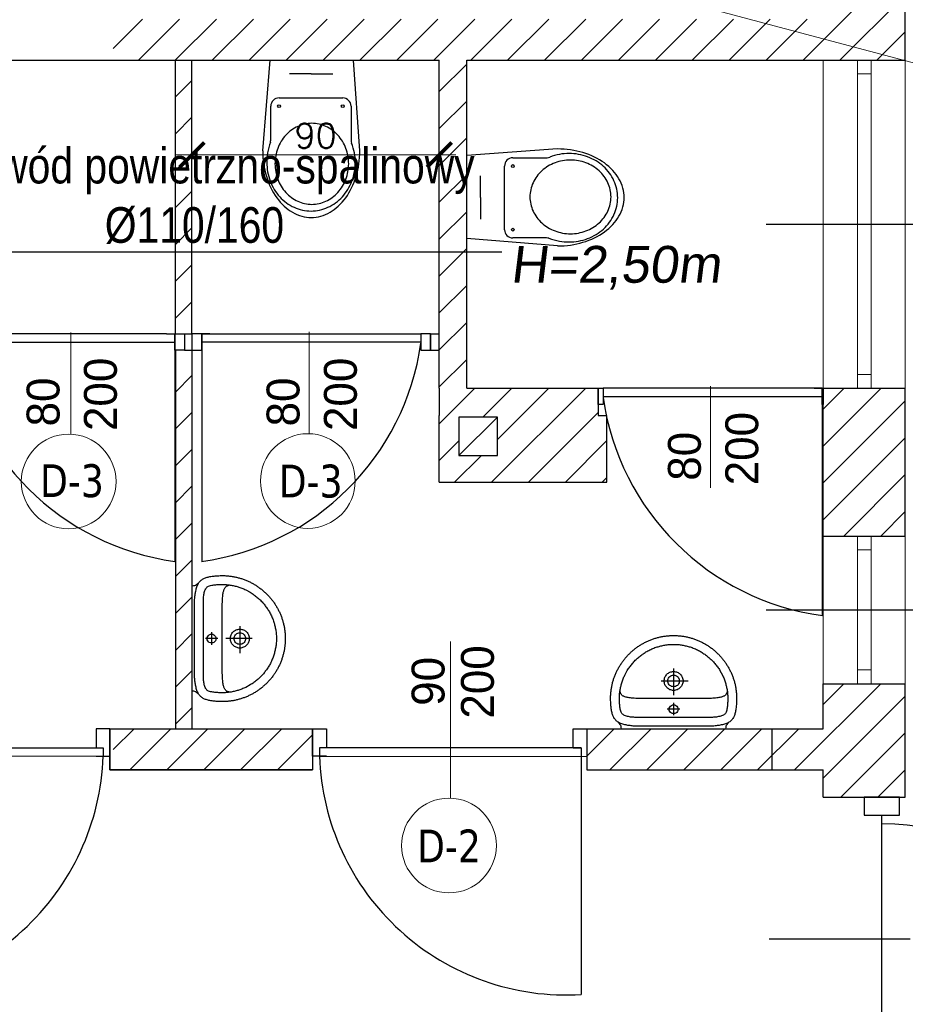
# Model space of a CAD drawing. Header units: millimetres. Extents: x -486876 to 553054, y -140324 to 834178.
# Tile 76 of 155: x -75463 to -72233, y 77606 to 81199. Entities that reach past the tile are written whole.
import ezdxf
from ezdxf.enums import TextEntityAlignment as Align
from ezdxf.lldxf.tags import DXFTag

# ---------------------------------------------------------------- set-up
doc = ezdxf.new("R2010")
doc.units = ezdxf.units.MM
doc.header["$PDSIZE"] = -5
doc.linetypes.add('DASH2', pattern=[0.75, 0.5, -0.25])
for name, color, linetype, lineweight in [('_XREF', 252, 'DASH2', 13), ('IS_GAZ_WYMIAR', 7, 'Continuous', 20), ('XREF$0$okna', 8, 'Continuous', 20), ('XREF$0$ściana nośna', 8, 'Continuous', 30)]:
    doc.layers.add(name, color=color, linetype=linetype, lineweight=lineweight)
for name, color, linetype in [('IS_Text_Armatury_Wodociag', 7, 'Continuous'), ('XREF$0$A-ARM', 8, 'Continuous'), ('XREF$0$ArchiCAD', 8, 'Continuous'), ('XREF$0$DRZWI', 8, 'Continuous'), ('XREF$0$MEBLE_ŁAZIENKOWE_I_KUCHENNE', 8, 'Continuous'), ('XREF$0$OPIS', 8, 'Continuous'), ('XREF$0$OPISY', 8, 'Continuous'), ('XREF$0$WYMIARY', 9, 'Continuous'), ('XREF$0$WYPEŁNIENIA', 8, 'Continuous'), ('XREF$0$ŚCIANY', 8, 'Continuous')]:
    doc.layers.add(name, color=color, linetype=linetype)
doc.styles.get("Standard").update_dxf_attribs({"font": 'arial.ttf'})
doc.styles.add('XREF$0$APLUS', font='arial.ttf', dxfattribs={"width": 0.6})
doc.styles.add('XREF$0$GENERATED_STYLE_1', font='txt')
doc.styles.add('XREF$0$ROMANS', font='romans.shx')
doc.styles.add('XREF$0$Standard', font='arial.ttf')
doc.styles.add('XREF$0$Verdana 0.8', font='verdana.ttf', dxfattribs={"width": 0.8})
tags = doc.linetypes.add('SOLID', pattern=[10, 10, 0]).pattern_tags.tags
tags[6:7] = [DXFTag(74, 4), DXFTag(75, 0), DXFTag(340, '0'), DXFTag(46, 0.0), DXFTag(50, 0.0), DXFTag(44, 0.0), DXFTag(45, 0.0)]
tags[4:5] = [DXFTag(74, 4), DXFTag(75, 0), DXFTag(340, '0'), DXFTag(46, 0.0), DXFTag(50, 0.0), DXFTag(44, 0.0), DXFTag(45, 0.0)]
doc.dimstyles.new('XREF$0$PORT1_50', dxfattribs={"dimscale": 50, "dimtxt": 0.18, "dimasz": 0.18, "dimexe": 0.12, "dimexo": 0.05, "dimgap": 0.05, "dimtad": 1, "dimdec": 0, "dimrnd": 0.5, "dimdsep": 46, "dimtxsty": 'XREF$0$ROMANS', "dimblk1": 'XREF$0$_ARCHTICK', "dimblk2": 'XREF$0$_ARCHTICK', "dimsah": 1, "dimcen": 0, "dimdle": 0.12, "dimclrt": 7, "dimadec": 0, "dimazin": 0, "dimtfac": 1, "dimtdec": 0, "dimtmove": 2, "dimatfit": 3, "dimldrblk": 'XREF$0$_ARCHTICK', "dimfxl": 0.5, "dimfxlon": 1, "dimtolj": 1, "dimtzin": 0, "dimarcsym": 0})
pattern_1 = [(45, (-52999.899, 13162.694), (-6.7351921, 6.7351921), [])]

# ---------------------------------------------------------------- blocks, each defined once
blk = doc.blocks.new('XREF$0$_ARCHTICK')
at = {"color": 0, "linetype": 'ByBlock', "const_width": 0.15}
blk.add_lwpolyline([(-0.5, -0.5), (0.5, 0.5)], dxfattribs=at)
blk = doc.blocks.new('*D596')
at = {"layer": 'Defpoints', "color": 0}
for p in [(3626.56, 11011.25), (3626.56, 10978.3), (3536.35, 10946.83)]:
    blk.add_point(p, dxfattribs=at)
at = {"layer": 'XREF$0$ściana nośna', "color": 0, "lineweight": -2}
for p, q in [((3536.35, 10986.25), (3536.35, 11017.25)), ((3626.56, 10986.25), (3626.56, 11017.25)), ((3530.35, 11011.25), (3632.56, 11011.25))]:
    blk.add_line(p, q, dxfattribs=at)
at = {"layer": 'XREF$0$ściana nośna', "color": 0, "lineweight": -2, "xscale": 9, "yscale": 9, "zscale": 9, "rotation": 180}
blk.add_blockref('XREF$0$_ARCHTICK', (3536.35, 11011.25), dxfattribs=at)
at = {"layer": 'XREF$0$ściana nośna', "color": 0, "lineweight": -2, "xscale": 9, "yscale": 9, "zscale": 9}
blk.add_blockref('XREF$0$_ARCHTICK', (3626.56, 11011.25), dxfattribs=at)
at = {"layer": 'XREF$0$ściana nośna', "color": 7, "insert": (3581.45, 11018.25), "char_height": 9, "attachment_point": 5, "style": 'XREF$0$ROMANS'}
blk.add_mtext('\\A1;90', dxfattribs=at)
blk = doc.blocks.new('XREF$0$ubi012_r')
for p, q in [((-2.32, 33.16), (0, 0)), ((33.07, 33.16), (30.34, 0)), ((0.86, 16.83), (0.86, 29.35)), ((30.16, 29.17), (30.16, 16.83)), ((27.13, 13.79), (3.9, 13.79)), ((15.37, 5.06), (7.45, 5.06)), ((15.37, 5.06), (23.29, 5.06)), ((30.34, 0), (0, 0))]:
    blk.add_line(p, q)
for centre in [(3.9, 16.83), (27.13, 16.83)]:
    blk.add_circle(centre, 0.506)
for centre, radius, start, end in [((16.19, 42.02), 15.54, 105.9445, 133.2542), ((15.64, 39.74), 15.37, 102.4946, 126.4967), ((15.37, 44.42), 13.01, 74.6148, 105.3852), ((15.46, 40.39), 14.7, 77.6333, 102.3667), ((15.28, 39.74), 15.37, 53.5033, 77.5054), ((14.56, 42.02), 15.54, 46.7458, 74.0555), ((20.78, 37.1), 22.27, 133.1777, 154.6258), ((16.63, 38.41), 17.03, 126.5259, 148.9267), ((15.32, 39.85), 12.81, 102.4946, 126.4967), ((15.17, 40.39), 12.25, 77.6333, 102.3667), ((15.02, 39.85), 12.81, 53.5033, 77.5054), ((14.28, 38.41), 17.03, 31.0733, 53.4741), ((9.97, 37.1), 22.27, 25.3742, 46.8223), ((18.1, 37.5), 18.76, 148.867, 169.8645), ((16.15, 38.74), 14.19, 126.5259, 148.9267), ((14.19, 38.74), 14.19, 31.0733, 53.4741), ((12.82, 37.5), 18.76, 10.1355, 31.133), ((27.53, 33.76), 29.8, 154.3733, 172.0149), ((17.37, 37.98), 15.63, 148.867, 169.8645), ((12.97, 37.98), 15.63, 10.1355, 31.133), ((3.22, 33.76), 29.8, 7.9851, 25.6267), ((18.81, 37.34), 19.49, 169.767, 190.233), ((17.96, 37.85), 16.24, 169.767, 190.233), ((12.37, 37.85), 16.24, 0, 10.233), ((12.1, 37.34), 19.49, 0, 10.233), ((30.81, 33.16), 33.13, 171.7845, 180.1077), ((12.37, 37.85), 16.24, 349.767, 0), ((12.1, 37.34), 19.49, 349.767, 0), ((-0.06, 33.16), 33.13, 0, 8.2155), ((15.63, 36.6), 16.22, 189.6364, 202.7205), ((17.37, 37.72), 15.63, 190.1355, 211.133), ((12.97, 37.72), 15.63, 328.867, 349.8645), ((-13.89, 43.27), 46.14, 343.1585, 348.2524), ((-1.67, 29.35), 2.53, 0, 22.7205), ((16.15, 36.96), 14.19, 211.0733, 233.4741), ((14.19, 36.96), 14.19, 306.5259, 328.9267), ((32.69, 29.17), 2.53, 163.1585, 180), ((15.32, 35.85), 12.81, 233.5033, 257.5054), ((15.02, 35.85), 12.81, 282.4946, 306.4967), ((15.17, 35.31), 12.25, 257.6333, 282.3667), ((3.9, 16.83), 3.03, 180, 270), ((27.13, 16.83), 3.03, 270, 0)]:
    blk.add_arc(centre, radius, start, end)
blk = doc.blocks.new('XREF$0$KKP-KOLO2-B02X0201')
at = {"layer": 'XREF$0$A-ARM'}
for points in [[(-21.09, 0), (-21.12, -0.55), (-21.2, -1), (-21.34, -1.39), (-21.54, -1.76), (-21.81, -2.13), (-22.13, -2.54)], [(21.09, 0), (0, 0), (-21.09, 0)], [(22.13, -2.54), (21.81, -2.13), (21.54, -1.76), (21.34, -1.39), (21.2, -1), (21.12, -0.55), (21.09, 0)], [(25.29, -12.17), (25.29, -12.54), (25.28, -12.9), (25.27, -13.27), (25.25, -13.64), (25.22, -14), (25.19, -14.37), (25.16, -14.73), (25.12, -15.09), (25.08, -15.45), (25.03, -15.81), (24.97, -16.16), (24.91, -16.52), (24.85, -16.87), (24.78, -17.22), (24.71, -17.57), (24.63, -17.92), (24.55, -18.26), (24.46, -18.61), (24.37, -18.95), (24.27, -19.29), (24.17, -19.63), (24.06, -19.96), (23.95, -20.3), (23.83, -20.63), (23.71, -20.96), (23.59, -21.29), (23.46, -21.61), (23.33, -21.94), (23.19, -22.26), (23.05, -22.58), (22.9, -22.89), (22.75, -23.21), (22.6, -23.52), (22.44, -23.83), (22.27, -24.14), (22.11, -24.44), (21.94, -24.74), (21.76, -25.04), (21.58, -25.34), (21.4, -25.63), (21.21, -25.92), (21.02, -26.21), (20.83, -26.5), (20.63, -26.78), (20.43, -27.06), (20.22, -27.34), (20.01, -27.62), (19.8, -27.89), (19.58, -28.16), (19.36, -28.42), (19.14, -28.68), (18.91, -28.94), (18.68, -29.2), (18.45, -29.45), (18.21, -29.7), (17.97, -29.95), (17.73, -30.2), (17.48, -30.44), (17.23, -30.67), (16.98, -30.91), (16.72, -31.14), (16.46, -31.36), (16.2, -31.59), (15.93, -31.81), (15.66, -32.02), (15.39, -32.24), (15.12, -32.45), (14.84, -32.65), (14.56, -32.85), (14.28, -33.05), (13.99, -33.25), (13.7, -33.44), (13.41, -33.62), (13.12, -33.81), (12.82, -33.98), (12.52, -34.16), (12.22, -34.33), (11.91, -34.5), (11.61, -34.66), (11.3, -34.82), (10.98, -34.97), (10.67, -35.12), (10.35, -35.27), (10.03, -35.41), (9.71, -35.55), (9.39, -35.68), (9.06, -35.81), (8.74, -35.94), (8.41, -36.06), (8.07, -36.17), (7.74, -36.28), (7.4, -36.39), (7.06, -36.49), (6.72, -36.59), (6.38, -36.68), (6.04, -36.77), (5.69, -36.85), (5.35, -36.93), (5, -37), (4.65, -37.07), (4.29, -37.14), (3.94, -37.2), (3.58, -37.25), (3.23, -37.3), (2.87, -37.34), (2.51, -37.38), (2.14, -37.42), (1.78, -37.45), (1.42, -37.47), (1.05, -37.49), (0.68, -37.5), (0.31, -37.51), (-0.06, -37.51), (-0.06, -37.51), (-0.43, -37.51), (-0.8, -37.5), (-1.16, -37.49), (-1.53, -37.47), (-1.89, -37.45), (-2.26, -37.42), (-2.62, -37.38), (-2.98, -37.34), (-3.34, -37.3), (-3.7, -37.25), (-4.05, -37.2), (-4.41, -37.14), (-4.76, -37.07), (-5.11, -37), (-5.46, -36.93), (-5.81, -36.85), (-6.15, -36.77), (-6.5, -36.68), (-6.84, -36.59), (-7.18, -36.49), (-7.52, -36.39), (-7.85, -36.28), (-8.19, -36.17), (-8.52, -36.06), (-8.85, -35.94), (-9.18, -35.81), (-9.5, -35.68), (-9.83, -35.55), (-10.15, -35.41), (-10.47, -35.27), (-10.78, -35.12), (-11.1, -34.97), (-11.41, -34.82), (-11.72, -34.66), (-12.03, -34.5), (-12.33, -34.33), (-12.63, -34.16), (-12.93, -33.98), (-13.23, -33.81), (-13.52, -33.62), (-13.81, -33.44), (-14.1, -33.25), (-14.39, -33.05), (-14.67, -32.85), (-14.95, -32.65), (-15.23, -32.45), (-15.51, -32.24), (-15.78, -32.02), (-16.05, -31.81), (-16.31, -31.59), (-16.58, -31.36), (-16.84, -31.14), (-17.09, -30.91), (-17.35, -30.67), (-17.6, -30.44), (-17.84, -30.2), (-18.09, -29.95), (-18.33, -29.7), (-18.56, -29.45), (-18.8, -29.2), (-19.03, -28.94), (-19.25, -28.68), (-19.48, -28.42), (-19.7, -28.16), (-19.91, -27.89), (-20.13, -27.62), (-20.34, -27.34), (-20.54, -27.06), (-20.74, -26.78), (-20.94, -26.5), (-21.14, -26.21), (-21.33, -25.92), (-21.51, -25.63), (-21.7, -25.34), (-21.88, -25.04), (-22.05, -24.74), (-22.22, -24.44), (-22.39, -24.14), (-22.55, -23.83), (-22.71, -23.52), (-22.86, -23.21), (-23.01, -22.89), (-23.16, -22.58), (-23.3, -22.26), (-23.44, -21.94), (-23.57, -21.61), (-23.7, -21.29), (-23.83, -20.96), (-23.95, -20.63), (-24.06, -20.3), (-24.17, -19.96), (-24.28, -19.63), (-24.38, -19.29), (-24.48, -18.95), (-24.57, -18.61), (-24.66, -18.26), (-24.74, -17.92), (-24.82, -17.57), (-24.9, -17.22), (-24.96, -16.87), (-25.03, -16.52), (-25.09, -16.16), (-25.14, -15.81), (-25.19, -15.45), (-25.23, -15.09), (-25.27, -14.73), (-25.31, -14.37), (-25.34, -14), (-25.36, -13.64), (-25.38, -13.27), (-25.39, -12.9), (-25.4, -12.54), (-25.4, -12.17), (-25.4, -12.17), (-25.4, -11.8), (-25.38, -11.35), (-25.36, -10.84), (-25.33, -10.31), (-25.3, -9.77), (-25.27, -9.28), (-25.23, -8.85), (-25.19, -8.52), (-25.13, -8.07), (-25.06, -7.64), (-24.99, -7.22), (-24.91, -6.82), (-24.82, -6.44), (-24.73, -6.07), (-24.62, -5.72), (-24.51, -5.38), (-24.38, -5.06), (-24.24, -4.76), (-24.09, -4.47), (-23.93, -4.19), (-23.75, -3.93), (-23.55, -3.68), (-23.34, -3.44), (-23.11, -3.22), (-22.87, -3.01), (-22.6, -2.81), (-22.31, -2.63), (-22, -2.45), (-21.67, -2.29), (-21.32, -2.14), (-20.94, -1.99), (-20.54, -1.86), (-20.11, -1.74), (-19.66, -1.63), (-19.17, -1.53), (-19.17, -1.53), (-18.8, -1.45), (-18.41, -1.38), (-18.01, -1.32), (-17.59, -1.25), (-17.17, -1.2), (-16.73, -1.15), (-16.28, -1.1), (-15.82, -1.06), (-15.35, -1.04), (-14.87, -1.02), (-14.38, -1.01), (-0.06, -1.01), (14.27, -1.01), (14.76, -1.02), (15.23, -1.04), (15.7, -1.06), (16.16, -1.1), (16.61, -1.15), (17.05, -1.2), (17.48, -1.25), (17.9, -1.32), (18.3, -1.38), (18.69, -1.45), (19.06, -1.53), (19.54, -1.63), (20, -1.74), (20.43, -1.86), (20.83, -1.99), (21.21, -2.14), (21.56, -2.29), (21.89, -2.45), (22.2, -2.63), (22.48, -2.81), (22.75, -3.01), (23, -3.22), (23.23, -3.44), (23.44, -3.68), (23.63, -3.93), (23.81, -4.19), (23.98, -4.47), (24.13, -4.76), (24.27, -5.06), (24.39, -5.38), (24.51, -5.72), (24.61, -6.07), (24.71, -6.44), (24.79, -6.82), (24.88, -7.22), (24.95, -7.64), (25.02, -8.07), (25.08, -8.52), (25.12, -8.85), (25.15, -9.28), (25.19, -9.77), (25.22, -10.31), (25.24, -10.84), (25.27, -11.35), (25.28, -11.8), (25.29, -12.17)], [(-0.05, -33.94), (-0.61, -33.93), (-1.16, -33.92), (-1.72, -33.89), (-2.28, -33.85), (-2.7, -33.79), (-3.12, -33.73), (-3.53, -33.66), (-3.94, -33.59), (-4.34, -33.51), (-4.74, -33.42), (-5.14, -33.33), (-5.53, -33.23), (-5.93, -33.13), (-6.33, -33.02), (-6.73, -32.9), (-7.13, -32.77), (-7.53, -32.64), (-7.96, -32.47), (-8.38, -32.29), (-8.79, -32.11), (-9.2, -31.92), (-9.61, -31.73), (-10.02, -31.53), (-10.42, -31.33), (-10.8, -31.11), (-11.16, -30.89), (-11.52, -30.66), (-11.87, -30.43), (-12.22, -30.2), (-12.56, -29.97), (-12.89, -29.72), (-13.22, -29.48), (-13.55, -29.23), (-13.87, -28.97), (-14.19, -28.7), (-14.51, -28.43), (-14.82, -28.15), (-15.14, -27.86), (-15.45, -27.56), (-15.76, -27.24), (-16.06, -26.91), (-16.35, -26.58), (-16.63, -26.25), (-16.91, -25.92), (-17.17, -25.58), (-17.44, -25.24), (-17.7, -24.9), (-17.95, -24.55), (-18.2, -24.19), (-18.45, -23.82), (-18.69, -23.45), (-19.7, -21.59), (-19.87, -21.21), (-20.04, -20.83), (-20.19, -20.44), (-20.34, -20.06), (-20.49, -19.67), (-20.62, -19.28), (-20.75, -18.9), (-20.88, -18.51), (-20.99, -18.12), (-21.1, -17.73), (-21.2, -17.34), (-21.3, -16.94), (-21.38, -16.55), (-21.46, -16.15), (-21.54, -15.75), (-21.6, -15.36), (-21.66, -14.95), (-21.71, -14.55), (-21.75, -14.15), (-21.78, -13.74), (-21.81, -13.33), (-21.83, -12.92), (-21.84, -12.51), (-21.84, -12.09), (-21.84, -11.68), (-21.82, -11.26), (-21.81, -10.84), (-21.78, -10.42), (-21.76, -10), (-21.73, -9.57), (-21.69, -9.16), (-21.64, -8.74), (-21.58, -8.32), (-21.51, -7.91), (-21.43, -7.49), (-21.32, -7.09), (-21.2, -6.68), (-21.06, -6.4), (-20.88, -6.14), (-20.65, -5.9), (-20.38, -5.69), (-20.07, -5.5), (-19.73, -5.34), (-19.37, -5.2), (-18.99, -5.07), (-18.59, -4.96), (-18.17, -4.87), (-17.75, -4.8), (-17.33, -4.73), (-16.9, -4.68), (-16.49, -4.64), (-16.08, -4.61), (-15.69, -4.59), (-15.32, -4.58), (-14.98, -4.57), (-14.66, -4.56), (-14.38, -4.56), (-0.05, -4.56), (14.27, -4.56), (14.55, -4.56), (14.87, -4.57), (15.21, -4.58), (15.58, -4.59), (15.97, -4.61), (16.38, -4.64), (16.8, -4.68), (17.22, -4.73), (17.64, -4.8), (18.07, -4.87), (18.48, -4.96), (18.88, -5.07), (19.26, -5.2), (19.63, -5.34), (19.96, -5.5), (20.27, -5.69), (20.54, -5.9), (20.77, -6.14), (20.96, -6.4), (21.09, -6.68), (21.22, -7.09), (21.32, -7.49), (21.41, -7.91), (21.48, -8.32), (21.54, -8.74), (21.58, -9.16), (21.62, -9.57), (21.65, -10), (21.68, -10.42), (21.7, -10.84), (21.72, -11.26), (21.73, -11.68), (21.74, -12.09), (21.73, -12.51), (21.72, -12.92), (21.7, -13.33), (21.68, -13.74), (21.64, -14.15), (21.6, -14.55), (21.55, -14.95), (21.49, -15.36), (21.43, -15.75), (21.36, -16.15), (21.28, -16.55), (21.19, -16.94), (21.1, -17.34), (20.99, -17.73), (20.89, -18.12), (20.77, -18.51), (20.65, -18.9), (20.52, -19.28), (20.38, -19.67), (20.24, -20.06), (20.09, -20.44), (19.93, -20.83), (19.76, -21.21), (19.59, -21.59), (19.59, -21.59), (18.58, -23.45), (18.34, -23.82), (18.09, -24.19), (17.84, -24.55), (17.59, -24.9), (17.33, -25.24), (17.07, -25.58), (16.8, -25.92), (16.52, -26.25), (16.24, -26.58), (15.95, -26.91), (15.65, -27.24), (15.35, -27.56), (15.03, -27.86), (14.72, -28.15), (14.4, -28.43), (14.08, -28.7), (13.76, -28.97), (13.44, -29.23), (13.11, -29.48), (12.78, -29.72), (12.45, -29.97), (12.11, -30.2), (11.76, -30.43), (11.41, -30.66), (11.06, -30.89), (10.69, -31.11), (10.32, -31.33), (9.91, -31.53), (9.5, -31.73), (9.09, -31.92), (8.68, -32.11), (8.27, -32.29), (7.85, -32.47), (7.43, -32.64), (7.43, -32.64), (7.02, -32.77), (6.62, -32.9), (6.22, -33.02), (5.82, -33.13), (5.43, -33.23), (5.03, -33.33), (4.63, -33.42), (4.23, -33.51), (3.83, -33.59), (3.42, -33.66), (3.01, -33.73), (2.6, -33.79), (2.17, -33.85), (1.61, -33.89), (1.06, -33.92), (0.5, -33.93), (-0.05, -33.94)], [(-0.04, -6.08), (0.43, -6.14), (0.85, -6.32), (1.21, -6.6), (1.49, -6.96), (1.67, -7.38), (1.73, -7.86), (1.67, -8.33), (1.49, -8.75), (1.21, -9.11), (0.85, -9.39), (0.43, -9.57), (-0.04, -9.63), (-0.51, -9.57), (-0.94, -9.39), (-1.3, -9.11), (-1.58, -8.75), (-1.75, -8.33), (-1.82, -7.86), (-1.75, -7.38), (-1.58, -6.96), (-1.3, -6.6), (-0.94, -6.32), (-0.51, -6.14), (-0.04, -6.08)], [(-0.05, -10.45), (-0.05, -5.48)], [(-2.61, -7.95), (2.52, -7.95)], [(-21.62, -15.21), (-21.58, -14.99), (-21.53, -14.78), (-21.48, -14.58), (-21.41, -14.39), (-21.33, -14.21), (-21.24, -14.04), (-21.14, -13.87), (-21.02, -13.72), (-20.88, -13.57), (-20.72, -13.43), (-20.55, -13.3), (-20.35, -13.18), (-20.14, -13.06), (-19.9, -12.95), (-19.63, -12.85), (-19.34, -12.76), (-19.02, -12.67), (-18.67, -12.6), (-18.29, -12.53), (-17.88, -12.46), (-17.43, -12.4), (-16.96, -12.35), (-16.44, -12.31), (-15.89, -12.27), (-15.3, -12.24), (-14.67, -12.21), (-14, -12.19), (-13.28, -12.18), (-12.52, -12.17), (-11.72, -12.17)], [(-11.72, -12.17), (-0.06, -12.17), (11.6, -12.17)], [(-0.06, -15.43), (0.33, -15.45), (0.71, -15.51), (1.07, -15.6), (1.42, -15.73), (1.75, -15.89), (2.06, -16.08), (2.36, -16.3), (2.63, -16.55), (2.87, -16.82), (3.09, -17.11), (3.28, -17.43), (3.44, -17.76), (3.57, -18.11), (3.66, -18.47), (3.72, -18.85), (3.74, -19.24), (3.72, -19.62), (3.66, -20), (3.57, -20.36), (3.44, -20.71), (3.28, -21.05), (3.09, -21.36), (2.87, -21.65), (2.63, -21.92), (2.36, -22.17), (2.06, -22.39), (1.75, -22.58), (1.42, -22.74), (1.07, -22.87), (0.71, -22.96), (0.33, -23.02), (-0.06, -23.04), (-0.45, -23.02), (-0.82, -22.96), (-1.19, -22.87), (-1.54, -22.74), (-1.87, -22.58), (-2.18, -22.39), (-2.48, -22.17), (-2.75, -21.92), (-2.99, -21.65), (-3.21, -21.36), (-3.4, -21.05), (-3.56, -20.71), (-3.69, -20.36), (-3.78, -20), (-3.84, -19.62), (-3.86, -19.24), (-3.84, -18.85), (-3.78, -18.47), (-3.69, -18.11), (-3.56, -17.76), (-3.4, -17.43), (-3.21, -17.11), (-2.99, -16.82), (-2.75, -16.55), (-2.48, -16.3), (-2.18, -16.08), (-1.87, -15.89), (-1.54, -15.73), (-1.19, -15.6), (-0.82, -15.51), (-0.45, -15.45), (-0.06, -15.43)], [(-0.06, -24.21), (-0.06, -13.57)], [(11.6, -12.17), (12.41, -12.17), (13.17, -12.18), (13.88, -12.19), (14.55, -12.21), (15.18, -12.24), (15.78, -12.27), (16.33, -12.31), (16.84, -12.35), (17.32, -12.4), (17.77, -12.46), (18.18, -12.53), (18.56, -12.6), (18.9, -12.67), (19.22, -12.76), (19.52, -12.85), (19.78, -12.95), (20.02, -13.06), (20.24, -13.18), (20.44, -13.3), (20.61, -13.43), (20.76, -13.57), (20.9, -13.72), (21.02, -13.87), (21.13, -14.04), (21.22, -14.21), (21.3, -14.39), (21.36, -14.58), (21.42, -14.78), (21.47, -14.99), (21.51, -15.21)], [(4.89, -19.26), (-5.94, -19.26)], [(-0.06, -16.9), (0.36, -16.94), (0.75, -17.05), (1.12, -17.22), (1.44, -17.45), (1.72, -17.73), (1.95, -18.06), (2.13, -18.42), (2.23, -18.82), (2.27, -19.24), (2.23, -19.65), (2.13, -20.05), (1.95, -20.41), (1.72, -20.74), (1.44, -21.02), (1.12, -21.25), (0.75, -21.42), (0.36, -21.53), (-0.06, -21.57), (-0.48, -21.53), (-0.87, -21.42), (-1.23, -21.25), (-1.56, -21.02), (-1.84, -20.74), (-2.07, -20.41), (-2.24, -20.05), (-2.35, -19.65), (-2.39, -19.24), (-2.35, -18.82), (-2.24, -18.42), (-2.07, -18.06), (-1.84, -17.73), (-1.56, -17.45), (-1.23, -17.22), (-0.87, -17.05), (-0.48, -16.94), (-0.06, -16.9)]]:
    blk.add_lwpolyline(points, dxfattribs=at)
blk = doc.blocks.new('XREF')
at = {"layer": 'XREF$0$WYPEŁNIENIA'}
h = blk.add_hatch(dxfattribs=at)
h.set_pattern_fill('ANSI31', color=256, scale=3)
h.set_pattern_definition(pattern_1)
h.paths.add_polyline_path([(3536.35, 10935.51), (3530.35, 10935.51), (3530.35, 10801.78), (3536.35, 10801.78)])
h.paths.add_polyline_path([(3536.35, 11045.83), (3530.35, 11045.83), (3530.35, 10945.96), (3533.62, 10945.96), (3536.35, 10945.96)], flags=17)
h.paths.add_polyline_path([(3796.56, 11096.65), (3766.56, 11096.65), (3766.56, 11060.83), (3507.62, 11060.83), (3507.62, 11045.83), (3526.56, 11045.83), (3626.56, 11045.83), (3626.56, 10935.51), (3636.56, 10935.51), (3636.56, 11045.83), (3766.56, 11045.83), (3796.56, 11045.83)])
edge = h.paths.add_edge_path()
edge.add_arc((3779.04, 10935.86), 93.67, 192.1343, 192.8888, ccw=False)
edge.add_line((3687.46, 10916.17), (3684.53, 10916.17))
edge.add_line((3684.53, 10916.17), (3684.53, 10926.14))
edge.add_line((3684.53, 10926.14), (3636.56, 10926.14))
edge.add_line((3636.56, 10926.14), (3636.56, 10935.51))
edge.add_line((3636.56, 10935.51), (3626.56, 10935.51))
edge.add_line((3626.56, 10935.51), (3626.56, 10926.14))
edge.add_line((3626.56, 10926.14), (3626.56, 10916.14))
edge.add_line((3626.56, 10916.14), (3626.56, 10891.78))
edge.add_line((3626.56, 10891.78), (3687.73, 10891.78))
edge.add_line((3687.73, 10891.78), (3687.73, 10914.97))
h.paths.add_polyline_path([(3647.75, 10901.56), (3633.75, 10901.56), (3633.75, 10915.56), (3647.75, 10915.56)], flags=16)
h.paths.add_polyline_path([(3796.56, 10926.14), (3766.56, 10926.14), (3766.56, 10872.13), (3796.56, 10872.13)])
h.paths.add_polyline_path([(3796.56, 10818.23), (3766.56, 10818.23), (3766.56, 10801.78), (3747.83, 10801.78), (3747.83, 10786.78), (3766.56, 10786.78), (3766.56, 10776.78), (3796.56, 10776.78)])
h.paths.add_polyline_path([(3747.83, 10801.78), (3680.36, 10801.78), (3680.36, 10786.78), (3747.83, 10786.78)])
h.paths.add_polyline_path([(3406.41, 10801.78), (3376.56, 10801.78), (3376.56, 10889.68), (3446.15, 10889.68), (3446.56, 10916.14), (3446.56, 10926.14), (3446.56, 10935.51), (3441.16, 10935.51), (3441.16, 10923.53), (3427.16, 10923.53), (3427.16, 10935.51), (3409.73, 10935.51), (3409.73, 10923.53), (3395.73, 10923.53), (3395.73, 10935.51), (3378.3, 10935.51), (3378.3, 10923.53), (3364.3, 10923.53), (3364.3, 10935.51), (3337.08, 10935.51), (3337.08, 10926.14), (3301.56, 10926.14), (3301.56, 10920.14), (3301.56, 10916.14), (3337.08, 10916.14), (3337.08, 10889.68), (3361.56, 10889.68), (3361.56, 10801.78), (3189.06, 10801.78), (3176.56, 10801.78), (3176.56, 10766.78), (3201.56, 10766.78), (3201.56, 10786.78), (3406.41, 10786.78)])
h.paths.add_polyline_path([(3214.49, 10923.14), (3214.49, 10926.14), (3201.56, 10926.14), (3201.56, 10935.51), (3176.56, 10935.51), (3176.56, 10901.78), (3201.56, 10901.78), (3201.56, 10916.14), (3214.49, 10916.14)], flags=17)
h.paths.add_polyline_path([(3176.56, 10801.78), (3006.73, 10801.78), (3006.73, 10789.78), (3176.56, 10789.78)])
h.paths.add_polyline_path([(2906.73, 10801.78), (2815.34, 10801.78), (2815.34, 10789.78), (2894.64, 10789.78), (2904.95, 10789.78)])
h.paths.add_polyline_path([(2896.56, 10935.51), (2871.56, 10935.51), (2871.56, 10801.78), (2896.56, 10801.78)])
h.paths.add_polyline_path([(2892.75, 10828.64), (2910.53, 10828.64), (2910.53, 10842.14), (2892.75, 10842.14)])
h = blk.add_hatch(dxfattribs=at)
h.set_pattern_fill('ANSI31', color=256, scale=3)
h.set_pattern_definition(pattern_1)
h.paths.add_polyline_path([(3556.78, 10801.78), (3507.62, 10801.78), (3507.62, 10786.78), (3556.78, 10786.78)])
h.paths.add_polyline_path([(3580.36, 10801.78), (3556.78, 10801.78), (3556.78, 10786.78), (3580.36, 10786.78)])
h.paths.add_polyline_path([(3900.02, 10651.78), (3796.56, 10651.78), (3796.56, 10666.78), (3766.56, 10666.78), (3766.56, 10651.78), (3724.56, 10651.78), (3724.56, 10611.78), (3766.56, 10611.78), (3766.56, 10496.78), (3709.56, 10496.78), (3709.56, 10471.78), (3766.56, 10471.78), (3766.56, 10606.94), (3796.56, 10606.94), (3796.56, 10466.78), (3796.56, 10476.78), (3796.56, 10476.78), (3796.56, 10611.78), (3900.02, 10611.78)])
h.paths.add_polyline_path([(3599.56, 10496.78), (3514.68, 10496.78), (3514.68, 10471.78), (3551.56, 10471.78), (3551.56, 10024.04), (3539.56, 10024.04), (3539.56, 9984.04), (3566.56, 9984.04), (3566.56, 10471.78), (3599.56, 10471.78)])
h.paths.add_polyline_path([(4136.56, 9911.78), (4126.56, 9911.78), (4126.56, 9971.94), (4126.56, 10361.95), (4096.56, 10361.95), (4096.56, 10346.78), (4096.56, 10131.78), (3896.56, 10131.78), (3896.56, 10170.11), (3796.56, 10170.11), (3796.56, 10176.78), (3766.56, 10176.78), (3766.56, 10058.38), (3796.56, 10058.38), (3796.56, 10096.78), (3886.56, 10096.78), (3886.56, 10106.78), (4096.56, 10106.78), (4096.56, 9971.94), (4096.56, 9911.78), (3771.56, 9911.78), (3771.56, 9779.12), (3796.56, 9779.12), (3796.56, 9816.78), (3886.56, 9816.78), (3886.56, 9881.78), (4016.56, 9881.78), (4016.56, 9851.78), (4061.56, 9851.78), (4061.56, 9881.78), (4136.56, 9881.78)])
h.paths.add_polyline_path([(3817.24, 9855.2), (3831.24, 9855.2), (3831.24, 9841.2), (3817.24, 9841.2)], flags=16)
h.paths.add_polyline_path([(3840.64, 9855.2), (3854.64, 9855.2), (3854.64, 9841.2), (3840.64, 9841.2)], flags=16)
h.paths.add_polyline_path([(3817.24, 10127.11), (3817.24, 10141.11), (3831.24, 10141.11), (3831.24, 10127.11)], flags=16)
edge = h.paths.add_edge_path(flags=0)
edge.add_arc((3824.24, 10134.11), 7, 0, 360)
h.paths.add_polyline_path([(3840.64, 10127.11), (3840.64, 10141.11), (3854.64, 10141.11), (3854.64, 10127.11)], flags=16)
h.paths.add_polyline_path([(3817.24, 10147.81), (3817.24, 10161.81), (3831.24, 10161.81), (3831.24, 10147.81)], flags=16)
h.paths.add_polyline_path([(3840.64, 10147.81), (3840.64, 10161.81), (3854.64, 10161.81), (3854.64, 10147.81)], flags=16)
h.paths.add_polyline_path([(3802.73, 10317.13), (3796.56, 10317.13), (3796.56, 10305.13), (3803.04, 10305.13)], flags=17)
h.paths.add_polyline_path([(3802.12, 10317.13), (3800.7, 10317.13), (3802.73, 10305.13), (3802.73, 10315.74)], flags=16)
at = {"layer": 'XREF$0$DRZWI'}
for p in [(3788.03, 10676.48), (3788.03, 10767.07)]:
    blk.add_line(p, (3788.03, 10770.3), dxfattribs=at)
at = {"layer": 'XREF$0$DRZWI', "ltscale": 0.8}
blk.add_line((3798.33, 10725.01), (3746.86, 10725.01), dxfattribs=at)
at = {"layer": 'XREF$0$DRZWI'}
for points in [[(3527.09, 10945.96), (3450.09, 10945.96), (3450.09, 10942.88), (3462.59, 10942.88), (3530.09, 10942.88)], [(3527.09, 10945.96), (3530.09, 10945.96), (3530.09, 10862.88)], [(3539.88, 10945.96), (3619.88, 10945.96), (3619.88, 10942.88), (3607.38, 10942.88), (3539.88, 10942.88)], [(3542.88, 10945.96), (3539.88, 10945.96), (3539.88, 10862.88)], [(3548.9, 10945.96), (3619.88, 10945.96), (3619.88, 10942.88), (3607.38, 10942.88), (3539.88, 10942.88)], [(3766.29, 10926.14), (3686.29, 10926.14), (3686.29, 10923.06), (3698.79, 10923.06), (3766.29, 10923.06)], [(3757.27, 10926.14), (3686.29, 10926.14), (3686.29, 10923.06), (3698.79, 10923.06), (3766.29, 10923.06)], [(3763.29, 10926.14), (3766.29, 10926.14), (3766.29, 10843.06)], [(3501.41, 10801.78), (3501.41, 10794.86)], [(3501.41, 10791.78), (3506.41, 10791.78), (3506.41, 10801.78), (3501.41, 10801.78)], [(3585.36, 10791.78), (3580.36, 10791.78), (3580.36, 10801.78), (3585.36, 10801.78)], [(3585.36, 10801.78), (3585.36, 10794.86)], [(3675.36, 10794.78), (3675.36, 10801.78), (3680.36, 10801.78)], [(3408.41, 10794.78), (3503.91, 10794.78), (3503.91, 10791.78), (3503.91, 10791.78), (3406.41, 10791.69)], [(3678.36, 10794.78), (3582.86, 10794.78), (3582.86, 10791.78), (3582.86, 10791.78), (3680.36, 10791.69)], [(3675.36, 10794.78), (3678.36, 10794.78), (3678.36, 10704.78), (3678.36, 10704.78)]]:
    blk.add_lwpolyline(points, dxfattribs=at)
for points in [[(3530.09, 10945.96), (3533.62, 10945.96), (3533.62, 10939.96), (3530.09, 10939.96)], [(3539.88, 10945.96), (3536.35, 10945.96), (3536.35, 10939.96), (3539.88, 10939.96)], [(3623.41, 10945.96), (3619.88, 10945.96), (3619.88, 10939.96), (3623.41, 10939.96)], [(3684.53, 10926.14), (3686.29, 10926.14), (3686.29, 10920.14), (3684.53, 10920.14)], [(3766.29, 10926.14), (3766.56, 10926.14), (3766.56, 10920.14), (3766.29, 10920.14)]]:
    blk.add_lwpolyline(points, close=True, dxfattribs=at)
at = {"layer": 'XREF$0$DRZWI', "ltscale": 0.8}
blk.add_lwpolyline([(3794.5, 10770.3), (3794.5, 10776.78), (3781.56, 10776.78), (3781.56, 10770.3)], close=True, dxfattribs=at)
at = {"layer": 'XREF$0$DRZWI'}
for centre, radius, start, end in [((3542.83, 10955.68), 93.67, 188.0471, 262.1791), ((3527.13, 10955.68), 93.67, 277.8209, 351.9529), ((3779.04, 10935.86), 93.67, 188.0471, 262.1791), ((3413.85, 10794.72), 90.11, 266.5388, 358.128), ((3672.92, 10794.72), 90.11, 181.872, 273.4612), ((3788.03, 10676.48), 90.59, 0, 90)]:
    blk.add_arc(centre, radius, start, end, dxfattribs=at)
at = {"layer": 'XREF$0$okna'}
for p, q in [((3766.56, 10926.14), (3766.56, 11045.83)), ((3796.56, 10926.14), (3796.56, 11045.83)), ((3779.06, 10931.14), (3779.06, 11040.83)), ((3784.06, 10931.14), (3784.06, 11040.83)), ((3766.56, 10818.23), (3766.56, 10872.13)), ((3796.56, 10818.23), (3796.56, 10872.13)), ((3779.06, 10823.23), (3779.06, 10867.13)), ((3784.06, 10820.73), (3784.06, 10867.13))]:
    blk.add_line(p, q, dxfattribs=at)
for points in [[(3784.06, 11040.83), (3779.06, 11040.83), (3779.06, 11045.83), (3784.06, 11045.83)], [(3784.06, 10926.14), (3779.06, 10926.14), (3779.06, 10931.14), (3784.06, 10931.14)], [(3784.06, 10867.13), (3779.06, 10867.13), (3779.06, 10872.13), (3784.06, 10872.13)], [(3784.06, 10818.23), (3779.06, 10818.23), (3779.06, 10823.23), (3784.06, 10823.23)]]:
    blk.add_lwpolyline(points, close=True, dxfattribs=at)
for points in [[(3579.13, 10946.69), (3579.13, 10909.53)], [(3579.13, 10946.69), (3579.13, 10909.53)], [(3492.13, 10946.45), (3492.13, 10909.29)], [(3725.54, 10926.87), (3725.54, 10889.71)], [(3725.54, 10926.87), (3725.54, 10889.71)], [(3630.61, 10833.62), (3630.61, 10776.5)]]:
    blk.add_lwpolyline(points, dxfattribs=at)
for centre in [(3491.36, 10892.03), (3578.61, 10892.2), (3630.09, 10759.17)]:
    blk.add_circle(centre, 17.28, dxfattribs=at)
at = {"layer": 'XREF$0$OPIS'}
for p, q in [((3745.84, 10985.99), (3855.73, 10985.99)), ((3745.84, 10845.18), (3855.73, 10845.18))]:
    blk.add_line(p, q, dxfattribs=at)
at = {"layer": 'XREF$0$WYMIARY'}
blk.add_lwpolyline([(3506.41, 10801.78), (3580.36, 10801.78), (3580.36, 10786.78), (3506.41, 10786.78)], close=True, dxfattribs=at)
at = {"layer": 'XREF$0$ściana nośna'}
for p, q in [((3796.56, 11045.83), (3796.56, 11096.65)), ((3376.56, 11045.83), (3526.56, 11045.83)), ((3526.56, 11045.83), (3626.56, 11045.83)), ((3530.35, 10945.96), (3530.35, 11045.83)), ((3536.35, 10945.96), (3536.35, 11045.83)), ((3626.56, 10926.14), (3626.56, 11045.83)), ((3636.56, 11045.83), (3766.56, 11045.83)), ((3636.56, 10926.14), (3636.56, 11045.83)), ((3766.56, 11045.83), (3796.56, 11045.83)), ((3533.62, 10945.96), (3536.35, 10945.96)), ((3536.35, 10945.96), (3536.35, 10939.96)), ((3623.41, 10945.96), (3623.41, 10939.96)), ((3623.41, 10945.96), (3626.55, 10945.96)), ((3530.35, 10939.96), (3530.35, 10801.78)), ((3533.62, 10939.96), (3536.35, 10939.96)), ((3536.35, 10939.96), (3536.35, 10801.78)), ((3623.32, 10939.96), (3626.56, 10939.96)), ((3626.56, 10926.14), (3626.56, 10916.14)), ((3636.56, 10926.14), (3684.53, 10926.14)), ((3684.53, 10926.14), (3684.53, 10916.17)), ((3766.56, 10872.13), (3766.56, 10926.14)), ((3766.56, 10926.14), (3796.56, 10926.14)), ((3796.56, 10872.13), (3796.56, 10926.14)), ((3626.56, 10891.78), (3626.56, 10916.14)), ((3684.53, 10916.17), (3687.73, 10916.17)), ((3687.73, 10891.78), (3687.73, 10916.14)), ((3626.56, 10891.78), (3687.73, 10891.78)), ((3766.56, 10872.13), (3796.56, 10872.13)), ((3766.56, 10801.78), (3766.56, 10818.23)), ((3766.56, 10818.23), (3796.56, 10818.23)), ((3796.56, 10776.78), (3796.56, 10818.23)), ((3506.41, 10801.78), (3559.92, 10801.78)), ((3506.41, 10801.78), (3506.41, 10786.78)), ((3536.35, 10801.78), (3578.33, 10801.78)), ((3580.36, 10801.78), (3580.36, 10786.78)), ((3680.36, 10801.78), (3747.83, 10801.78)), ((3680.36, 10801.78), (3680.36, 10786.78)), ((3747.83, 10801.78), (3766.56, 10801.78)), ((3747.83, 10801.78), (3747.83, 10786.78)), ((3506.41, 10786.78), (3580.36, 10786.78)), ((3680.36, 10786.78), (3747.83, 10786.78)), ((3747.83, 10786.78), (3766.56, 10786.78)), ((3766.56, 10776.78), (3766.56, 10786.78)), ((3766.56, 10776.78), (3796.56, 10776.78))]:
    blk.add_line(p, q, dxfattribs=at)
at = {"layer": 'XREF$0$ŚCIANY'}
blk.add_line((3633.75, 10901.56), (3647.75, 10915.56), dxfattribs=at)
blk.add_lwpolyline([(3647.75, 10901.56), (3647.75, 10915.56), (3633.75, 10915.56), (3633.75, 10901.56)], close=True, dxfattribs=at)
at = {"layer": 'XREF$0$A-ARM', "xscale": 0.9071999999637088, "yscale": 0.9071999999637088, "zscale": 0.9071999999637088}
for p, rotation in [((3536.35, 10834.74), 89.99999999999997), ((3711.99, 10801.78), 180)]:
    blk.add_blockref('XREF$0$KKP-KOLO2-B02X0201', p, dxfattribs=dict(at, rotation=rotation))
at = {"layer": 'XREF$0$MEBLE_ŁAZIENKOWE_I_KUCHENNE', "ltscale": 1.2}
for p, rotation in [((3595.23, 11045.83), 180), ((3636.56, 11011.07), 270)]:
    blk.add_blockref('XREF$0$ubi012_r', p, dxfattribs=dict(at, rotation=rotation))
at = {"style": 'XREF$0$APLUS'}
blk.add_attdef('165', text='', height=12.94, rotation=90, dxfattribs=at).set_placement((5850.28, 4086.91), align=Align.TOP_CENTER)
blk.add_attdef('70', text='', height=12.94, rotation=90, dxfattribs=at).set_placement((5846.74, 4087.03), align=Align.BOTTOM_CENTER)
at = {"layer": 'XREF$0$ArchiCAD', "style": 'XREF$0$GENERATED_STYLE_1'}
for s, p in [('200', (3512.55, 10910.45)), ('200', (3600.09, 10910.45)), ('80', (3491.62, 10912.13)), ('80', (3579.16, 10912.13)), ('200', (3746.51, 10890.63)), ('80', (3725.57, 10892.31)), ('200', (3650.08, 10805.48)), ('90', (3632.07, 10810.16))]:
    blk.add_text(s, height=12, rotation=90, dxfattribs=at).set_placement(p, align=Align.BOTTOM_LEFT)
at = {"layer": 'XREF$0$DRZWI', "style": 'XREF$0$APLUS'}
for tag, height, p in [('90', 10.59, (3968.05, 17970.78)), ('90', 10.59, (4273.69, 17907.63)), ('90', 10.59, (4647.11, 17907.63)), ('90', 10.59, (4995.74, 17907.63)), ('90', 10.59, (5345.01, 17907.63)), ('90', 8.24, (3625.86, 17450.53)), ('90', 8.24, (4282.58, 17436.64)), ('90', 8.24, (4577.82, 17436.64)), ('90', 8.24, (5003.12, 17436.64)), ('90', 8.24, (5300.95, 17436.64)), ('90', 8.24, (5625.63, 17350.96)), ('110', 12.94, (3772.73, 10725.01)), ('100', 12.94, (3763.85, 10003.38)), ('90', 10.59, (3383.41, 9921.97)), ('83', 10.59, (4118.73, 4184.03))]:
    blk.add_attdef(tag, text='', height=height, dxfattribs=at).set_placement(p, align=Align.BOTTOM_CENTER)
for tag, height, p in [('200', 10.59, (3967.95, 17967.89)), ('200', 10.59, (4273.59, 17904.74)), ('200', 10.59, (4647.01, 17904.74)), ('200', 10.59, (4995.64, 17904.74)), ('200', 10.59, (5344.91, 17904.74)), ('200', 8.24, (3625.86, 17448.28)), ('200', 8.24, (4282.58, 17434.39)), ('200', 8.24, (4577.82, 17434.39)), ('200', 8.24, (5003.12, 17434.39)), ('200', 8.24, (5300.95, 17434.39)), ('200', 8.24, (5625.63, 17348.71)), ('210', 12.94, (3772.6, 10721.48)), ('200', 12.94, (3763.85, 9999.84)), ('200', 10.59, (3383.31, 9919.08)), ('178', 10.59, (4118.62, 4181.14))]:
    blk.add_attdef(tag, text='', height=height, dxfattribs=at).set_placement(p, align=Align.TOP_CENTER)
for tag, height, p in [('205', 10.59, (4204.92, 17787.31)), ('210', 10.59, (5722.65, 17787.31)), ('210', 12.94, (4044.07, 17776.19)), ('210', 12.94, (4602.86, 17776.83)), ('210', 12.94, (4951.5, 17776.83)), ('210', 12.94, (5300.98, 17776.83)), ('210', 12.94, (3579.16, 17557.04)), ('210', 12.94, (3935.88, 17557.04)), ('210', 12.94, (4219.13, 17557.04)), ('210', 12.94, (4633.7, 17557.04)), ('210', 12.94, (4958.43, 17557.04)), ('210', 12.94, (5356.84, 17557.04)), ('210', 12.94, (5615.9, 17557.04)), ('200', 11.76, (4716.1, 10187.15)), ('200', 11.76, (4936.97, 10128.95)), ('200', 11.76, (5363.02, 10117.1)), ('210', 13.53, (3475.75, 9987.9)), ('170', 11.76, (4209.38, 4035.73))]:
    blk.add_attdef(tag, text='', height=height, rotation=90, dxfattribs=at).set_placement(p, align=Align.TOP_CENTER)
for tag, height, p in [('100', 10.59, (5719.75, 17787.41)), ('96', 10.59, (4202.03, 17787.41)), ('100', 12.94, (4040.53, 17776.32)), ('100', 12.94, (4599.33, 17776.96)), ('100', 12.94, (4947.96, 17776.96)), ('100', 12.94, (5297.45, 17776.96)), ('100', 12.94, (3575.63, 17557.16)), ('100', 12.94, (3932.34, 17557.16)), ('100', 12.94, (4215.59, 17557.16)), ('100', 12.94, (4630.17, 17557.16)), ('100', 12.94, (4954.89, 17557.16)), ('100', 12.94, (5353.3, 17557.16)), ('100', 12.94, (5612.36, 17557.16)), ('90', 11.76, (4712.89, 10187.26)), ('90', 11.76, (4933.75, 10129.07)), ('90', 11.76, (5359.81, 10117.21)), ('120', 13.53, (3472.06, 9987.9)), ('90', 11.76, (4206.17, 4035.84))]:
    blk.add_attdef(tag, text='', height=height, rotation=90, dxfattribs=at).set_placement(p, align=Align.BOTTOM_CENTER)
at = {"layer": 'XREF$0$OPIS', "ltscale": 1.2, "insert": (3652.45, 10978.01), "char_height": 13.44, "width": 367.7213, "attachment_point": 1, "style": 'XREF$0$Standard'}
blk.add_mtext('{\\Q7;H=2,50m}', dxfattribs=at)
at = {"layer": 'XREF$0$OPISY', "style": 'XREF$0$Verdana 0.8', "width": 0.8}
for s, p in [('D-3', (3492.56, 10892.32)), ('D-3', (3579.64, 10892.19)), ('D-2', (3630.09, 10759))]:
    blk.add_text(s, height=12, rotation=360, dxfattribs=at).set_placement(p, align=Align.MIDDLE_CENTER)
at = {"layer": 'XREF$0$ściana nośna'}
dim = blk.add_linear_dim(base=(3626.56, 11011.25), p1=(3536.35, 10946.83), p2=(3626.56, 10978.3), dimstyle='XREF$0$PORT1_50', dxfattribs=at)
dim.commit()
dim.dimension.update_dxf_attribs({"geometry": '*D596', "text_midpoint": (3581.45, 11018.25)})

msp = doc.modelspace()

# ---------------------------------------------------------------- linework, layer by layer
at = {"layer": 'IS_GAZ_WYMIAR'}
msp.add_line((-71949.37211, 80973.63363), (-74847.30953, 81748.1418), dxfattribs=at)
at = {"layer": 'IS_Text_Armatury_Wodociag'}
msp.add_line((-73704.78662, 80351.35967), (-75796.1909, 80351.35967), dxfattribs=at)

# ---------------------------------------------------------------- block references
at = {"layer": '_XREF', "xscale": 10, "yscale": 10, "zscale": 10}
msp.add_blockref('XREF', (-110198.46986, -29406.42919), dxfattribs=at)

# ---------------------------------------------------------------- texts
at = {"layer": 'IS_Text_Armatury_Wodociag', "color": 18, "linetype": 'SOLID', "ltscale": 10, "true_color": 0x000000, "insert": (-76083.2162, 80380.18587), "char_height": 130, "width": 2514.3425601, "attachment_point": 7}
msp.add_mtext('\\pxqct12;\\fArial Narrow|b0|i0;Przewód powietrzno-spalinowy\\PØ110/160\\P', dxfattribs=at)

doc.saveas('drawing.dxf')
